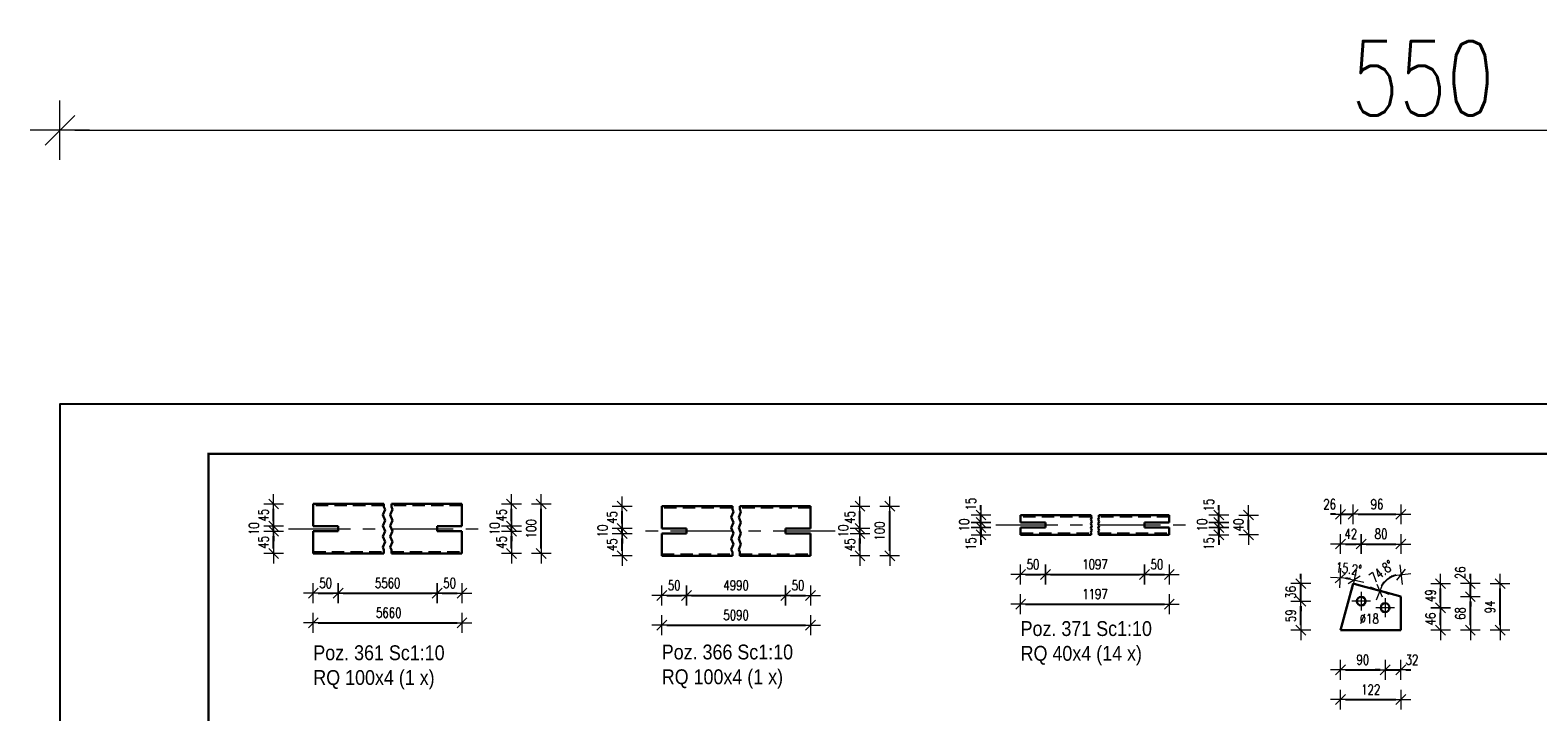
# Model space of a CAD drawing. Header units: millimetres. Extents: x -101 to 461, y 7003 to 7376.
# Tile 5 of 10: x -101 to 203, y 7238 to 7376. Entities that reach past the tile are written whole.
import ezdxf

# ---------------------------------------------------------------- set-up
doc = ezdxf.new("R2010")
doc.units = ezdxf.units.MM
doc.header["$LTSCALE"] = 10
doc.linetypes.add('HIDDEN', pattern=[0.375, 0.25, -0.125])
doc.linetypes.add('MITTE', pattern=[2, 1.25, -0.25, 0.25, -0.25])
doc.layers.get('Defpoints').update_dxf_attribs({"color": 1})
doc.layers.add('_FORMATKA', color=8, linetype='Continuous', plot=False)
for name, color, linetype, lineweight in [('_RAMKA', 7, 'Continuous', 35), ('PS_DIM', 4, 'Continuous', 13), ('PS_Hidden', 2, 'HIDDEN', 9), ('PS_Mid', 5, 'MITTE', 15), ('PS_Plate', 35, 'Continuous', 30), ('PS_Shape', 161, 'Continuous', 30), ('PS_SOLID', 7, 'Continuous', 30), ('PS_TEXT', 3, 'Continuous', 18)]:
    doc.layers.add(name, color=color, linetype=linetype, lineweight=lineweight)
doc.styles.add('gil', font='txt', dxfattribs={"width": 0.9})
doc.styles.add('simplex', font='simplex.shx', dxfattribs={"width": 0.75})
doc.dimstyles.new('1_10_PRZ', dxfattribs={"dimtxt": 2, "dimasz": 1, "dimexe": 2, "dimexo": 5, "dimgap": 1, "dimtad": 1, "dimdec": 0, "dimlfac": 10, "dimtxsty": 'simplex', "dimblk": 'dimznak', "dimcen": 2, "dimse1": 1, "dimse2": 1, "dimclrt": 3, "dimadec": 1, "dimazin": 0, "dimtfac": 1, "dimtdec": 0, "dimtix": 1, "dimtmove": 2, "dimatfit": 3, "dimldrblk": 'dim-grot', "dimfxl": 1, "dimarcsym": 0})
doc.dimstyles.new('1_10_PRZ_DS1-LS10', dxfattribs={"dimtxt": 2, "dimasz": 1, "dimexe": 2, "dimexo": 5, "dimgap": 1, "dimtad": 1, "dimdec": 0, "dimlfac": 10, "dimtxsty": 'simplex', "dimblk": 'dimznak', "dimcen": 2, "dimse1": 1, "dimse2": 1, "dimclrt": 3, "dimadec": 1, "dimazin": 0, "dimtfac": 1, "dimtdec": 0, "dimtix": 1, "dimtmove": 2, "dimatfit": 3, "dimldrblk": 'dim-grot', "dimfxl": 1, "dimarcsym": 0})

# ---------------------------------------------------------------- blocks, each defined once
blk = doc.blocks.new('dimznak')
at = {"color": 0}
for points in [[(0, 2), (0, -2)], [(-2, 0), (2, 0)]]:
    blk.add_lwpolyline(points, dxfattribs=at)
at = {"color": 2}
blk.add_lwpolyline([(1, 1), (-1, -1)], dxfattribs=at)
blk = doc.blocks.new('*D275')
at = {"color": 252, "lineweight": -2, "transparency": 16777216}
blk.add_line((-547, 352.33), (-3, 352.33), dxfattribs=at)
at = {"layer": 'Defpoints', "color": 0, "transparency": 16777216}
for p in [(0, 352.33), (-550, 297), (0, 297)]:
    blk.add_point(p, dxfattribs=at)
at = {"color": 252, "lineweight": -2, "transparency": 16777216, "xscale": 3, "yscale": 3, "zscale": 3, "rotation": 180}
blk.add_blockref('dimznak', (-550, 352.33), dxfattribs=at)
at = {"color": 252, "lineweight": -2, "transparency": 16777216, "xscale": 3, "yscale": 3, "zscale": 3}
blk.add_blockref('dimznak', (0, 352.33), dxfattribs=at)
at = {"color": 252, "transparency": 16777216, "insert": (-275, 362.83), "char_height": 15, "attachment_point": 5, "style": 'simplex'}
blk.add_mtext('550', dxfattribs=at)
blk = doc.blocks.new('dim-grot')
blk.add_hatch(color=256).paths.add_polyline_path([(0, 0), (-2, 0.5), (-2, -0.5)])
blk.add_lwpolyline([(0, 0), (-2, 0.5), (-2, -0.5), (0, 0)])
blk = doc.blocks.new('*D30')
at = {"layer": 'Defpoints', "color": 0, "transparency": 16777216}
for p in [(-52.24, 7275.58), (-44.24, 7275.58), (-39.24, 7274.58)]:
    blk.add_point(p, dxfattribs=at)
at = {"layer": 'PS_DIM', "color": 0, "lineweight": -2, "transparency": 16777216}
for p, q in [((-52.24, 7276.58), (-52.24, 7277.58)), ((-52.24, 7274.58), (-52.24, 7275.58)), ((-52.24, 7273.58), (-52.24, 7272.58))]:
    blk.add_line(p, q, dxfattribs=at)
for p, rotation in [((-52.24, 7275.58), 270), ((-52.24, 7274.58), 90)]:
    blk.add_blockref('dimznak', p, dxfattribs=dict(at, rotation=rotation))
at = {"layer": 'PS_DIM', "color": 3, "transparency": 16777216, "insert": (-56.23, 7275.08), "char_height": 2, "attachment_point": 5, "rotation": 90, "style": 'simplex'}
blk.add_mtext('10', dxfattribs=at)
blk = doc.blocks.new('*D33')
at = {"layer": 'Defpoints', "color": 0, "transparency": 16777216}
for p in [(-19.24, 7275.58), (-14.24, 7274.58), (-4.24, 7275.58)]:
    blk.add_point(p, dxfattribs=at)
at = {"layer": 'PS_DIM', "color": 0, "lineweight": -2, "transparency": 16777216}
for p, q in [((-4.24, 7276.58), (-4.24, 7277.58)), ((-4.24, 7274.58), (-4.24, 7275.58)), ((-4.24, 7273.58), (-4.24, 7272.58))]:
    blk.add_line(p, q, dxfattribs=at)
for p, rotation in [((-4.24, 7275.58), 270), ((-4.24, 7274.58), 90)]:
    blk.add_blockref('dimznak', p, dxfattribs=dict(at, rotation=rotation))
at = {"layer": 'PS_DIM', "color": 3, "transparency": 16777216, "insert": (-7.64, 7275.08), "char_height": 2, "attachment_point": 5, "rotation": 90, "style": 'simplex'}
blk.add_mtext('10', dxfattribs=at)
blk = doc.blocks.new('*D35')
at = {"layer": 'Defpoints', "color": 0, "transparency": 16777216}
for p in [(-14.24, 7280.08), (1.76, 7280.08), (-14.24, 7270.08)]:
    blk.add_point(p, dxfattribs=at)
at = {"layer": 'PS_DIM', "color": 0, "lineweight": -2, "transparency": 16777216}
blk.add_line((1.76, 7271.08), (1.76, 7279.08), dxfattribs=at)
for p, rotation in [((1.76, 7280.08), 90), ((1.76, 7270.08), 270)]:
    blk.add_blockref('dimznak', p, dxfattribs=dict(at, rotation=rotation))
at = {"layer": 'PS_DIM', "color": 3, "transparency": 16777216, "insert": (-0.28, 7275.08), "char_height": 2, "attachment_point": 5, "rotation": 90, "style": 'simplex'}
blk.add_mtext('100', dxfattribs=at)
blk = doc.blocks.new('*D549')
at = {"layer": 'Defpoints', "color": 0, "transparency": 16777216}
for p in [(18.07, 7275.12), (26.07, 7275.12), (31.07, 7274.12)]:
    blk.add_point(p, dxfattribs=at)
at = {"layer": 'PS_DIM', "color": 0, "lineweight": -2, "transparency": 16777216}
for p, q in [((18.07, 7276.12), (18.07, 7277.12)), ((18.07, 7274.12), (18.07, 7275.12)), ((18.07, 7273.12), (18.07, 7272.12))]:
    blk.add_line(p, q, dxfattribs=at)
for p, rotation in [((18.07, 7275.12), 270), ((18.07, 7274.12), 90)]:
    blk.add_blockref('dimznak', p, dxfattribs=dict(at, rotation=rotation))
at = {"layer": 'PS_DIM', "color": 3, "transparency": 16777216, "insert": (14.13, 7274.62), "char_height": 2, "attachment_point": 5, "rotation": 90, "style": 'simplex'}
blk.add_mtext('10', dxfattribs=at)
blk = doc.blocks.new('*D552')
at = {"layer": 'Defpoints', "color": 0, "transparency": 16777216}
for p in [(51.07, 7275.12), (56.07, 7274.12), (66.07, 7275.12)]:
    blk.add_point(p, dxfattribs=at)
at = {"layer": 'PS_DIM', "color": 0, "lineweight": -2, "transparency": 16777216}
for p, q in [((66.07, 7276.12), (66.07, 7277.12)), ((66.07, 7274.12), (66.07, 7275.12)), ((66.07, 7273.12), (66.07, 7272.12))]:
    blk.add_line(p, q, dxfattribs=at)
for p, rotation in [((66.07, 7275.12), 270), ((66.07, 7274.12), 90)]:
    blk.add_blockref('dimznak', p, dxfattribs=dict(at, rotation=rotation))
at = {"layer": 'PS_DIM', "color": 3, "transparency": 16777216, "insert": (62.7, 7274.62), "char_height": 2, "attachment_point": 5, "rotation": 90, "style": 'simplex'}
blk.add_mtext('10', dxfattribs=at)
blk = doc.blocks.new('*D494')
at = {"layer": 'Defpoints', "color": 0, "transparency": 16777216}
for p in [(90.48, 7275.35), (98.48, 7273.85), (103.48, 7275.35)]:
    blk.add_point(p, dxfattribs=at)
at = {"layer": 'PS_DIM', "color": 0, "lineweight": -2, "transparency": 16777216}
for p, q in [((90.48, 7276.35), (90.48, 7277.35)), ((90.48, 7273.85), (90.48, 7275.35)), ((90.48, 7272.85), (90.48, 7271.85))]:
    blk.add_line(p, q, dxfattribs=at)
for p, rotation in [((90.48, 7275.35), 270), ((90.48, 7273.85), 90)]:
    blk.add_blockref('dimznak', p, dxfattribs=dict(at, rotation=rotation))
at = {"layer": 'PS_DIM', "color": 3, "transparency": 16777216, "insert": (88.44, 7272.08), "char_height": 2, "attachment_point": 5, "rotation": 90, "style": 'simplex'}
blk.add_mtext('15', dxfattribs=at)
blk = doc.blocks.new('*D495')
at = {"layer": 'Defpoints', "color": 0, "transparency": 16777216}
for p in [(90.48, 7276.35), (98.48, 7276.35), (103.48, 7275.35)]:
    blk.add_point(p, dxfattribs=at)
at = {"layer": 'PS_DIM', "color": 0, "lineweight": -2, "transparency": 16777216}
for p, q in [((90.48, 7277.35), (90.48, 7278.35)), ((90.48, 7275.35), (90.48, 7276.35)), ((90.48, 7274.35), (90.48, 7273.35))]:
    blk.add_line(p, q, dxfattribs=at)
for p, rotation in [((90.48, 7276.35), 270), ((90.48, 7275.35), 90)]:
    blk.add_blockref('dimznak', p, dxfattribs=dict(at, rotation=rotation))
at = {"layer": 'PS_DIM', "color": 3, "transparency": 16777216, "insert": (87.09, 7275.85), "char_height": 2, "attachment_point": 5, "rotation": 90, "style": 'simplex'}
blk.add_mtext('10', dxfattribs=at)
blk = doc.blocks.new('*D496')
at = {"layer": 'Defpoints', "color": 0, "transparency": 16777216}
for p in [(90.48, 7277.85), (98.48, 7277.85), (98.48, 7276.35)]:
    blk.add_point(p, dxfattribs=at)
at = {"layer": 'PS_DIM', "color": 0, "lineweight": -2, "transparency": 16777216}
for p, q in [((90.48, 7278.85), (90.48, 7279.85)), ((90.48, 7276.35), (90.48, 7277.85)), ((90.48, 7275.35), (90.48, 7274.35))]:
    blk.add_line(p, q, dxfattribs=at)
for p, rotation in [((90.48, 7277.85), 270), ((90.48, 7276.35), 90)]:
    blk.add_blockref('dimznak', p, dxfattribs=dict(at, rotation=rotation))
at = {"layer": 'PS_DIM', "color": 3, "transparency": 16777216, "insert": (88.44, 7280.06), "char_height": 2, "attachment_point": 5, "rotation": 90, "style": 'simplex'}
blk.add_mtext('15', dxfattribs=at)
blk = doc.blocks.new('*D497')
at = {"layer": 'Defpoints', "color": 0, "transparency": 16777216}
for p in [(128.48, 7275.35), (128.48, 7273.85), (138.48, 7275.35)]:
    blk.add_point(p, dxfattribs=at)
at = {"layer": 'PS_DIM', "color": 0, "lineweight": -2, "transparency": 16777216}
for p, q in [((138.48, 7276.35), (138.48, 7277.35)), ((138.48, 7273.85), (138.48, 7275.35)), ((138.48, 7272.85), (138.48, 7271.85))]:
    blk.add_line(p, q, dxfattribs=at)
for p, rotation in [((138.48, 7275.35), 270), ((138.48, 7273.85), 90)]:
    blk.add_blockref('dimznak', p, dxfattribs=dict(at, rotation=rotation))
at = {"layer": 'PS_DIM', "color": 3, "transparency": 16777216, "insert": (136.44, 7272.1), "char_height": 2, "attachment_point": 5, "rotation": 90, "style": 'simplex'}
blk.add_mtext('15', dxfattribs=at)
blk = doc.blocks.new('*D498')
at = {"layer": 'Defpoints', "color": 0, "transparency": 16777216}
for p in [(123.48, 7276.35), (128.48, 7275.35), (138.48, 7276.35)]:
    blk.add_point(p, dxfattribs=at)
at = {"layer": 'PS_DIM', "color": 0, "lineweight": -2, "transparency": 16777216}
for p, q in [((138.48, 7277.35), (138.48, 7278.35)), ((138.48, 7275.35), (138.48, 7276.35)), ((138.48, 7274.35), (138.48, 7273.35))]:
    blk.add_line(p, q, dxfattribs=at)
for p, rotation in [((138.48, 7276.35), 270), ((138.48, 7275.35), 90)]:
    blk.add_blockref('dimznak', p, dxfattribs=dict(at, rotation=rotation))
at = {"layer": 'PS_DIM', "color": 3, "transparency": 16777216, "insert": (135.1, 7275.85), "char_height": 2, "attachment_point": 5, "rotation": 90, "style": 'simplex'}
blk.add_mtext('10', dxfattribs=at)
blk = doc.blocks.new('*D499')
at = {"layer": 'Defpoints', "color": 0, "transparency": 16777216}
for p in [(128.48, 7277.85), (138.48, 7277.85), (123.48, 7276.35)]:
    blk.add_point(p, dxfattribs=at)
at = {"layer": 'PS_DIM', "color": 0, "lineweight": -2, "transparency": 16777216}
for p, q in [((138.48, 7278.85), (138.48, 7279.85)), ((138.48, 7276.35), (138.48, 7277.85)), ((138.48, 7275.35), (138.48, 7274.35))]:
    blk.add_line(p, q, dxfattribs=at)
for p, rotation in [((138.48, 7277.85), 270), ((138.48, 7276.35), 90)]:
    blk.add_blockref('dimznak', p, dxfattribs=dict(at, rotation=rotation))
at = {"layer": 'PS_DIM', "color": 3, "transparency": 16777216, "insert": (136.44, 7279.86), "char_height": 2, "attachment_point": 5, "rotation": 90, "style": 'simplex'}
blk.add_mtext('15', dxfattribs=at)
blk = doc.blocks.new('*D404')
at = {"layer": 'Defpoints', "color": 0, "transparency": 16777216}
for p in [(172.02, 7259.14), (175.22, 7254.59), (175.22, 7246.59)]:
    blk.add_point(p, dxfattribs=at)
at = {"layer": 'PS_DIM', "color": 0, "lineweight": -2, "transparency": 16777216}
for p, q in [((171.02, 7246.59), (170.02, 7246.59)), ((172.02, 7246.59), (175.22, 7246.59)), ((176.22, 7246.59), (177.22, 7246.59))]:
    blk.add_line(p, q, dxfattribs=at)
blk.add_blockref('dimznak', (172.02, 7246.59), dxfattribs=at)
at = {"layer": 'PS_DIM', "color": 0, "lineweight": -2, "transparency": 16777216, "rotation": 180}
blk.add_blockref('dimznak', (175.22, 7246.59), dxfattribs=at)
at = {"layer": 'PS_DIM', "color": 3, "transparency": 16777216, "insert": (177.44, 7248.63), "char_height": 2, "attachment_point": 5, "style": 'simplex'}
blk.add_mtext('32', dxfattribs=at)
blk = doc.blocks.new('*D406')
at = {"layer": 'Defpoints', "color": 0, "transparency": 16777216}
for p in [(175.22, 7271.38), (173.36, 7265.39), (165.57, 7264), (175.22, 7261.38)]:
    blk.add_point(p, dxfattribs=at)
at = {"layer": 'PS_DIM', "color": 0, "lineweight": -2, "transparency": 16777216}
blk.add_arc((175.22, 7261.38), 4.42, 102.9881, 151.7955, dxfattribs=at)
for p, rotation in [((175.22, 7265.8), 6.494027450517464), ((170.96, 7262.54), 248.2894798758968)]:
    blk.add_blockref('dimznak', p, dxfattribs=dict(at, rotation=rotation))
at = {"layer": 'PS_DIM', "color": 3, "transparency": 16777216, "insert": (171.32, 7266.48), "char_height": 2, "attachment_point": 5, "rotation": 37.3918, "style": 'simplex'}
blk.add_mtext('74.8%%d', dxfattribs=at)
blk = doc.blocks.new('*D407')
at = {"layer": 'Defpoints', "color": 0, "transparency": 16777216}
for p in [(164.87, 7264.96), (163.01, 7264.35), (165.57, 7264), (163.01, 7254.59)]:
    blk.add_point(p, dxfattribs=at)
at = {"layer": 'PS_DIM', "color": 0, "lineweight": -2, "transparency": 16777216}
blk.add_arc((163.01, 7254.59), 10.53, 80.2242, 84.5593, dxfattribs=at)
for p, rotation in [((163.01, 7265.12), 177.2796506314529), ((165.78, 7264.75), 347.5038566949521)]:
    blk.add_blockref('dimznak', p, dxfattribs=dict(at, rotation=rotation))
at = {"layer": 'PS_DIM', "color": 3, "transparency": 16777216, "insert": (164.67, 7267.01), "char_height": 2, "attachment_point": 5, "rotation": 352.3918, "style": 'simplex'}
blk.add_mtext('15.2%%d', dxfattribs=at)
blk = doc.blocks.new('*D410')
at = {"layer": 'Defpoints', "color": 0, "transparency": 16777216}
for p in [(165.57, 7278), (165.57, 7264), (163.01, 7254.59)]:
    blk.add_point(p, dxfattribs=at)
at = {"layer": 'PS_DIM', "color": 0, "lineweight": -2, "transparency": 16777216}
for p, q in [((162.01, 7278), (161.01, 7278)), ((163.01, 7278), (165.57, 7278)), ((166.57, 7278), (167.57, 7278))]:
    blk.add_line(p, q, dxfattribs=at)
blk.add_blockref('dimznak', (163.01, 7278), dxfattribs=at)
at = {"layer": 'PS_DIM', "color": 0, "lineweight": -2, "transparency": 16777216, "rotation": 180}
blk.add_blockref('dimznak', (165.57, 7278), dxfattribs=at)
at = {"layer": 'PS_DIM', "color": 3, "transparency": 16777216, "insert": (160.83, 7280.04), "char_height": 2, "attachment_point": 5, "style": 'simplex'}
blk.add_mtext('26', dxfattribs=at)
blk = doc.blocks.new('*D413')
at = {"layer": 'Defpoints', "color": 0, "transparency": 16777216}
for p in [(155.01, 7264), (163.01, 7264), (167.2, 7260.45)]:
    blk.add_point(p, dxfattribs=at)
at = {"layer": 'PS_DIM', "color": 0, "lineweight": -2, "transparency": 16777216}
for p, q in [((155.01, 7265), (155.01, 7266)), ((155.01, 7260.45), (155.01, 7264)), ((155.01, 7259.45), (155.01, 7258.45))]:
    blk.add_line(p, q, dxfattribs=at)
for p, rotation in [((155.01, 7264), 270), ((155.01, 7260.45), 90)]:
    blk.add_blockref('dimznak', p, dxfattribs=dict(at, rotation=rotation))
at = {"layer": 'PS_DIM', "color": 3, "transparency": 16777216, "insert": (152.97, 7262.23), "char_height": 2, "attachment_point": 5, "rotation": 90, "style": 'simplex'}
blk.add_mtext('36', dxfattribs=at)
blk = doc.blocks.new('*D417')
at = {"layer": 'Defpoints', "color": 0, "transparency": 16777216}
for p in [(165.57, 7264), (189.22, 7264), (175.22, 7261.38)]:
    blk.add_point(p, dxfattribs=at)
at = {"layer": 'PS_DIM', "color": 0, "lineweight": -2, "transparency": 16777216}
for p, q in [((189.22, 7265), (189.22, 7266)), ((189.22, 7261.38), (189.22, 7264)), ((189.22, 7260.38), (189.22, 7259.38))]:
    blk.add_line(p, q, dxfattribs=at)
for p, rotation in [((189.22, 7264), 270), ((189.22, 7261.38), 90)]:
    blk.add_blockref('dimznak', p, dxfattribs=dict(at, rotation=rotation))
at = {"layer": 'PS_DIM', "color": 3, "transparency": 16777216, "insert": (187.18, 7266.18), "char_height": 2, "attachment_point": 5, "rotation": 90, "style": 'simplex'}
blk.add_mtext('26', dxfattribs=at)
blk = doc.blocks.new('*X17')
at = {"layer": 'PS_Mid', "color": 5, "linetype": 'MITTE'}
for p, q in [((-1.92, 3.06), (-1.92, -0.74)), ((-0.02, 1.16), (-3.82, 1.16)), ((2.91, 1.74), (2.91, -2.06)), ((4.81, -0.16), (1.01, -0.16))]:
    blk.add_line(p, q, dxfattribs=at)
at = {"layer": 'PS_SOLID', "color": 7, "linetype": 'Continuous'}
for p, q in [((-3.54, 4.71), (-6.11, -4.71)), ((-1.92, 4.27), (-3.54, 4.71)), ((2.91, 2.95), (-1.92, 4.27)), ((6.11, 2.08), (2.91, 2.95)), ((6.11, -4.71), (6.11, 2.08)), ((-6.11, -4.71), (6.11, -4.71))]:
    blk.add_line(p, q, dxfattribs=at)
at = {"layer": 'PS_SOLID', "color": 7}
for centre in [(-1.92, 1.16), (2.91, -0.16)]:
    blk.add_circle(centre, 0.9, dxfattribs=at)
blk = doc.blocks.new('*X284')
at = {"color": 3, "style": 'gil', "width": 0.9}
for s, p in [('Poz. 361 Sc1:10', (-44.24, 7248.55)), ('RQ 100x4 (1 x)', (-44.24, 7243.55))]:
    blk.add_text(s, height=3, dxfattribs=at).set_placement(p)
blk = doc.blocks.new('*X285')
at = {"color": 1}
for p, q in [((-29.99, 7280.08), (-29.99, 7279.49)), ((-28.49, 7280.08), (-28.49, 7279.49)), ((-29.76, 7278.95), (-30.22, 7277.86)), ((-30.22, 7277.86), (-29.76, 7276.78)), ((-29.99, 7279.49), (-29.76, 7278.95)), ((-28.26, 7278.95), (-28.72, 7277.86)), ((-28.72, 7277.86), (-28.26, 7276.78)), ((-28.49, 7279.49), (-28.26, 7278.95)), ((-29.76, 7276.78), (-30.22, 7275.7)), ((-30.22, 7275.7), (-29.76, 7274.61)), ((-29.76, 7274.61), (-30.22, 7273.53)), ((-28.26, 7276.78), (-28.72, 7275.7)), ((-28.72, 7275.7), (-28.26, 7274.61)), ((-28.26, 7274.61), (-28.72, 7273.53)), ((-30.22, 7273.53), (-29.76, 7272.45)), ((-29.76, 7272.45), (-30.22, 7271.36)), ((-30.22, 7271.36), (-29.99, 7270.82)), ((-29.99, 7270.82), (-29.99, 7270.08)), ((-28.72, 7273.53), (-28.26, 7272.45)), ((-28.26, 7272.45), (-28.72, 7271.36)), ((-28.72, 7271.36), (-28.49, 7270.82)), ((-28.49, 7270.82), (-28.49, 7270.08))]:
    blk.add_line(p, q, dxfattribs=at)
at = {"layer": 'PS_Hidden', "color": 2, "linetype": 'HIDDEN'}
for p, q in [((-29.99, 7279.68), (-44.24, 7279.68)), ((-14.24, 7279.68), (-28.49, 7279.68)), ((-44.24, 7270.48), (-29.99, 7270.48)), ((-28.49, 7270.48), (-14.24, 7270.48))]:
    blk.add_line(p, q, dxfattribs=at)
at = {"layer": 'PS_Mid', "color": 5, "linetype": 'MITTE'}
for p, q in [((-49.24, 7275.08), (-29.99, 7275.08)), ((-28.49, 7275.08), (-9.24, 7275.08))]:
    blk.add_line(p, q, dxfattribs=at)
at = {"layer": 'PS_SOLID', "color": 7, "linetype": 'Continuous'}
for p, q in [((-29.99, 7280.08), (-44.24, 7280.08)), ((-44.24, 7280.08), (-44.24, 7275.58)), ((-14.24, 7280.08), (-28.49, 7280.08)), ((-14.24, 7275.58), (-14.24, 7280.08)), ((-44.24, 7275.58), (-39.24, 7275.58)), ((-39.24, 7274.58), (-44.24, 7274.58)), ((-44.24, 7274.58), (-44.24, 7270.08)), ((-39.24, 7275.58), (-39.24, 7274.58)), ((-19.24, 7274.58), (-19.24, 7275.58)), ((-19.24, 7275.58), (-14.24, 7275.58)), ((-14.24, 7274.58), (-19.24, 7274.58)), ((-14.24, 7270.08), (-14.24, 7274.58)), ((-44.24, 7270.08), (-29.99, 7270.08)), ((-28.49, 7270.08), (-14.24, 7270.08))]:
    blk.add_line(p, q, dxfattribs=at)
blk = doc.blocks.new('*X295')
at = {"color": 1}
for p, q in [((47.45, 7278.49), (47, 7277.41)), ((47, 7277.41), (47.45, 7276.32)), ((47.23, 7279.62), (47.23, 7279.03)), ((47.23, 7279.03), (47.45, 7278.49)), ((48.95, 7278.49), (48.5, 7277.41)), ((48.5, 7277.41), (48.95, 7276.32)), ((48.73, 7279.62), (48.73, 7279.03)), ((48.73, 7279.03), (48.95, 7278.49)), ((47.45, 7276.32), (47, 7275.24)), ((47, 7275.24), (47.45, 7274.16)), ((47.45, 7274.16), (47, 7273.07)), ((48.95, 7276.32), (48.5, 7275.24)), ((48.5, 7275.24), (48.95, 7274.16)), ((48.95, 7274.16), (48.5, 7273.07)), ((47, 7273.07), (47.45, 7271.99)), ((47.45, 7271.99), (47, 7270.91)), ((47, 7270.91), (47.23, 7270.36)), ((48.5, 7273.07), (48.95, 7271.99)), ((48.95, 7271.99), (48.5, 7270.91)), ((48.5, 7270.91), (48.73, 7270.36)), ((47.23, 7270.36), (47.23, 7269.62)), ((48.73, 7270.36), (48.73, 7269.62))]:
    blk.add_line(p, q, dxfattribs=at)
at = {"layer": 'PS_Hidden', "color": 2, "linetype": 'HIDDEN'}
for p, q in [((47.23, 7279.22), (32.98, 7279.22)), ((62.98, 7279.22), (48.73, 7279.22)), ((32.98, 7270.02), (47.23, 7270.02)), ((48.73, 7270.02), (62.98, 7270.02))]:
    blk.add_line(p, q, dxfattribs=at)
at = {"layer": 'PS_Mid', "color": 5, "linetype": 'MITTE'}
for p, q in [((47.23, 7274.62), (27.98, 7274.62)), ((67.98, 7274.62), (48.73, 7274.62))]:
    blk.add_line(p, q, dxfattribs=at)
at = {"layer": 'PS_SOLID', "color": 7, "linetype": 'Continuous'}
for p, q in [((47.23, 7279.62), (32.98, 7279.62)), ((32.98, 7279.62), (32.98, 7275.12)), ((62.98, 7279.62), (48.73, 7279.62)), ((62.98, 7275.12), (62.98, 7279.62)), ((32.98, 7275.12), (37.98, 7275.12)), ((37.98, 7274.12), (32.98, 7274.12)), ((32.98, 7274.12), (32.98, 7269.62)), ((37.98, 7275.12), (37.98, 7274.12)), ((57.98, 7274.12), (57.98, 7275.12)), ((57.98, 7275.12), (62.98, 7275.12)), ((62.98, 7274.12), (57.98, 7274.12)), ((62.98, 7269.62), (62.98, 7274.12)), ((32.98, 7269.62), (47.23, 7269.62)), ((48.73, 7269.62), (62.98, 7269.62))]:
    blk.add_line(p, q, dxfattribs=at)
blk = doc.blocks.new('*X305')
at = {"color": 1}
for p, q in [((126.01, 7277.4), (125.83, 7276.96)), ((125.83, 7276.96), (126.01, 7276.53)), ((125.92, 7277.85), (125.92, 7277.61)), ((125.92, 7277.61), (126.01, 7277.4)), ((127.51, 7277.4), (127.33, 7276.96)), ((127.33, 7276.96), (127.51, 7276.53)), ((127.42, 7277.85), (127.42, 7277.61)), ((127.42, 7277.61), (127.51, 7277.4)), ((126.01, 7276.53), (125.83, 7276.1)), ((125.83, 7276.1), (126.01, 7275.66)), ((126.01, 7275.66), (125.83, 7275.23)), ((125.83, 7275.23), (126.01, 7274.8)), ((126.01, 7274.8), (125.83, 7274.36)), ((125.83, 7274.36), (125.92, 7274.15)), ((125.92, 7274.15), (125.92, 7273.85)), ((127.51, 7276.53), (127.33, 7276.1)), ((127.33, 7276.1), (127.51, 7275.66)), ((127.51, 7275.66), (127.33, 7275.23)), ((127.33, 7275.23), (127.51, 7274.8)), ((127.51, 7274.8), (127.33, 7274.36)), ((127.33, 7274.36), (127.42, 7274.15)), ((127.42, 7274.15), (127.42, 7273.85))]:
    blk.add_line(p, q, dxfattribs=at)
at = {"layer": 'PS_Hidden', "color": 2, "linetype": 'HIDDEN'}
for p, q in [((125.92, 7277.45), (111.67, 7277.45)), ((141.67, 7277.45), (127.42, 7277.45)), ((111.67, 7274.25), (125.92, 7274.25)), ((127.42, 7274.25), (141.67, 7274.25))]:
    blk.add_line(p, q, dxfattribs=at)
at = {"layer": 'PS_Mid', "color": 5, "linetype": 'MITTE'}
for p, q in [((106.67, 7275.85), (125.92, 7275.85)), ((127.42, 7275.85), (146.67, 7275.85))]:
    blk.add_line(p, q, dxfattribs=at)
at = {"layer": 'PS_SOLID', "color": 7, "linetype": 'Continuous'}
for p, q in [((125.92, 7277.85), (111.67, 7277.85)), ((111.67, 7277.85), (111.67, 7276.35)), ((141.67, 7277.85), (127.42, 7277.85)), ((141.67, 7276.35), (141.67, 7277.85)), ((111.67, 7276.35), (116.67, 7276.35)), ((116.67, 7275.35), (111.67, 7275.35)), ((111.67, 7275.35), (111.67, 7273.85)), ((111.67, 7273.85), (125.92, 7273.85)), ((116.67, 7276.35), (116.67, 7275.35)), ((127.42, 7273.85), (141.67, 7273.85)), ((136.67, 7275.35), (136.67, 7276.35)), ((136.67, 7276.35), (141.67, 7276.35)), ((141.67, 7275.35), (136.67, 7275.35)), ((141.67, 7273.85), (141.67, 7275.35))]:
    blk.add_line(p, q, dxfattribs=at)
blk = doc.blocks.new('*U273')
at = {"layer": '_FORMATKA', "lineweight": -3}
blk.add_lwpolyline([(-550, 0), (0, 0), (0, 297), (-550, 297)], close=True, dxfattribs=at)
at = {"layer": '_RAMKA', "lineweight": -3, "const_width": 0.5}
blk.add_lwpolyline([(-520, 10), (-10, 10), (-10, 287), (-520, 287)], close=True, dxfattribs=at)
dim = blk.add_linear_dim(base=(0, 352.33), p1=(-550, 297), p2=(0, 297), dimstyle='1_10_PRZ', override={"dimscale": 3, "dimtxt": 5, "dimlfac": 1, "dimclrd": 252, "dimclrt": 252})
dim.commit()
dim.dimension.update_dxf_attribs({"geometry": '*D275', "text_midpoint": (-275, 362.83)})

msp = doc.modelspace()

# ---------------------------------------------------------------- block references
at = {"layer": 'PS_DIM'}
msp.add_blockref('*U273', (454.63, 7003.2), dxfattribs=at)
at = {"layer": 'PS_Plate'}
msp.add_blockref('*X17', (169.12, 7259.3), dxfattribs=at)
at = {"layer": 'PS_Shape', "color": 40}
for name, p in [('*X285', (0, 0)), ('*X295', (-6.91, 0)), ('*X305', (-13.19, 0))]:
    msp.add_blockref(name, p, dxfattribs=at)
at = {"layer": 'PS_TEXT'}
msp.add_blockref('*X284', (0, 0), dxfattribs=at)

# ---------------------------------------------------------------- texts
at = {"color": 3, "style": 'gil', "width": 0.9}
for s, p in [('Poz. 371 Sc1:10', (98.48, 7253.43)), ('Poz. 366 Sc1:10', (26.07, 7248.7)), ('RQ 40x4 (14 x)', (98.48, 7248.43)), ('RQ 100x4 (1 x)', (26.07, 7243.7))]:
    msp.add_text(s, height=3, dxfattribs=at).set_placement(p)
at = {"layer": 'PS_DIM', "insert": (166.9, 7255.93), "char_height": 2, "attachment_point": 7, "style": 'simplex'}
msp.add_mtext('\\A1;%%c18', dxfattribs=at)

# ---------------------------------------------------------------- dimensions: what is measured, and where the dimension line sits
at = {"layer": 'PS_DIM'}
for base, p1, p2, location in [((-52.24, 7280.08), (-44.24, 7275.58), (-44.24, 7280.08), (-54.28, 7277.83)), ((-4.24, 7280.08), (-19.24, 7275.58), (-14.24, 7280.08), (-6.28, 7277.83)), ((18.07, 7279.62), (26.07, 7275.12), (26.07, 7279.62), (16.03, 7277.37)), ((66.07, 7279.62), (51.07, 7275.12), (56.07, 7279.62), (64.03, 7277.37)), ((72.07, 7279.62), (56.07, 7269.62), (56.07, 7279.62), (70.03, 7274.62)), ((144.48, 7277.85), (128.48, 7273.85), (128.48, 7277.85), (142.44, 7275.85)), ((-52.24, 7274.58), (-44.24, 7270.08), (-39.24, 7274.58), (-54.28, 7272.33)), ((-4.24, 7274.58), (-14.24, 7270.08), (-14.24, 7274.58), (-6.28, 7272.33)), ((18.07, 7274.12), (26.07, 7269.62), (31.07, 7274.12), (16.03, 7271.87)), ((66.07, 7274.12), (56.07, 7269.62), (56.07, 7274.12), (64.03, 7271.87))]:
    msp.add_linear_dim(base=base, p1=p1, p2=p2, angle=90, location=location, dimstyle='1_10_PRZ_DS1-LS10', dxfattribs=at).render()
for base, p1, p2, picture, middle, dimtype in [((1.76, 7280.08), (-14.24, 7270.08), (-14.24, 7280.08), '*D35', (-0.28, 7275.08), 128), ((90.48, 7277.85), (98.48, 7276.35), (98.48, 7277.85), '*D496', (88.44, 7280.06), 160), ((138.48, 7277.85), (123.48, 7276.35), (128.48, 7277.85), '*D499', (136.44, 7279.86), 160), ((-52.24, 7275.58), (-39.24, 7274.58), (-44.24, 7275.58), '*D30', (-56.23, 7275.08), 128), ((-4.24, 7275.58), (-14.24, 7274.58), (-19.24, 7275.58), '*D33', (-7.64, 7275.08), 128), ((18.07, 7275.12), (31.07, 7274.12), (26.07, 7275.12), '*D549', (14.13, 7274.62), 160), ((66.07, 7275.12), (56.07, 7274.12), (51.07, 7275.12), '*D552', (62.7, 7274.62), 160), ((90.48, 7276.35), (103.48, 7275.35), (98.48, 7276.35), '*D495', (87.09, 7275.85), 160), ((90.48, 7275.35), (98.48, 7273.85), (103.48, 7275.35), '*D494', (88.44, 7272.08), 160), ((138.48, 7276.35), (128.48, 7275.35), (123.48, 7276.35), '*D498', (135.1, 7275.85), 160), ((138.48, 7275.35), (128.48, 7273.85), (128.48, 7275.35), '*D497', (136.44, 7272.1), 160)]:
    dim = msp.add_linear_dim(base=base, p1=p1, p2=p2, angle=90, dimstyle='1_10_PRZ_DS1-LS10', dxfattribs=at)
    dim.commit()
    dim.dimension.update_dxf_attribs({"geometry": picture, "text_midpoint": middle, "dimtype": dimtype})
for base, p1, p2, text, picture, middle in [((165.57, 7278), (163.01, 7254.59), (165.57, 7264), '26', '*D410', (160.83, 7280.04)), ((175.22, 7246.59), (172.02, 7259.14), (175.22, 7254.59), '32', '*D404', (177.44, 7248.63))]:
    dim = msp.add_linear_dim(base=base, p1=p1, p2=p2, text=text, dimstyle='1_10_PRZ_DS1-LS10', dxfattribs=at)
    dim.commit()
    dim.dimension.update_dxf_attribs({"geometry": picture, "text_midpoint": middle, "dimtype": 160})
for base, p1, p2, location, text in [((175.22, 7278), (165.57, 7264), (175.22, 7261.38), (170.4, 7280.04), '96'), ((-19.24, 7262.08), (-39.24, 7275.58), (-19.24, 7274.58), (-29.24, 7264.12), '5560'), ((51.07, 7261.62), (31.07, 7275.12), (51.07, 7274.12), (41.07, 7263.66), '4990'), ((128.48, 7259.85), (98.48, 7273.85), (128.48, 7273.85), (113.48, 7261.89), '1197'), ((123.48, 7265.85), (103.48, 7276.35), (123.48, 7275.35), (113.48, 7267.89), '1097'), ((167.2, 7272), (163.01, 7254.59), (167.2, 7260.45), (165.11, 7274.04), '42'), ((175.22, 7272), (167.2, 7260.45), (175.22, 7264), (171.21, 7274.04), '80'), ((-14.24, 7256.08), (-44.24, 7270.08), (-14.24, 7270.08), (-29.02, 7258.12), '5660'), ((56.07, 7255.62), (26.07, 7269.62), (56.07, 7269.62), (41.07, 7257.66), '5090'), ((172.02, 7246.59), (163.01, 7254.59), (172.02, 7259.14), (167.52, 7248.63), '90'), ((175.22, 7240.59), (163.01, 7254.59), (175.22, 7254.59), (169.12, 7242.63), '122')]:
    msp.add_linear_dim(base=base, p1=p1, p2=p2, location=location, text=text, dimstyle='1_10_PRZ_DS1-LS10', dxfattribs=at).render()
for base, p1, p2, location in [((-39.24, 7262.08), (-44.24, 7270.08), (-39.24, 7275.58), (-41.74, 7264.12)), ((-14.24, 7262.08), (-19.24, 7274.58), (-14.24, 7270.08), (-16.74, 7264.12)), ((31.07, 7261.62), (26.07, 7269.62), (31.07, 7275.12), (28.57, 7263.66)), ((56.07, 7261.62), (51.07, 7274.12), (56.07, 7269.62), (53.57, 7263.66)), ((103.48, 7265.85), (98.48, 7273.85), (103.48, 7276.35), (100.98, 7267.89)), ((128.48, 7265.85), (123.48, 7275.35), (128.48, 7273.85), (125.98, 7267.89))]:
    msp.add_linear_dim(base=base, p1=p1, p2=p2, location=location, dimstyle='1_10_PRZ_DS1-LS10', dxfattribs=at).render()
for base, center, p1, p2, text, picture, middle in [((173.36, 7265.39), (175.22, 7261.38), (175.22, 7271.38), (165.57, 7264), '74.8%%d', '*D406', (171.32, 7266.48)), ((164.87, 7264.96), (163.01, 7254.59), (165.57, 7264), (163.01, 7264.35), '15.2%%d', '*D407', (164.67, 7267.01))]:
    dim = msp.add_angular_dim_3p(base=base, center=center, p1=p1, p2=p2, text=text, dimstyle='1_10_PRZ_DS1-LS10', dxfattribs=at)
    dim.commit()
    dim.dimension.update_dxf_attribs({"geometry": picture, "text_midpoint": middle})
for base, p1, p2, text, picture, middle in [((189.22, 7264), (175.22, 7261.38), (165.57, 7264), '26', '*D417', (187.18, 7266.18)), ((155.01, 7264), (167.2, 7260.45), (163.01, 7264), '36', '*D413', (152.97, 7262.23))]:
    dim = msp.add_linear_dim(base=base, p1=p1, p2=p2, angle=90, text=text, dimstyle='1_10_PRZ_DS1-LS10', dxfattribs=at)
    dim.commit()
    dim.dimension.update_dxf_attribs({"geometry": picture, "text_midpoint": middle, "dimtype": 160})
for base, p1, p2, location, text in [((183.22, 7264), (172.02, 7259.14), (175.22, 7264), (181.18, 7261.57), '49'), ((195.22, 7264), (175.22, 7254.59), (175.22, 7264), (193.18, 7259.3), '94'), ((155.01, 7260.45), (163.01, 7254.59), (167.2, 7260.45), (152.97, 7257.52), '59'), ((189.22, 7261.38), (175.22, 7254.59), (175.22, 7261.38), (187.18, 7257.98), '68'), ((183.22, 7259.14), (175.22, 7254.59), (172.02, 7259.14), (181.18, 7256.86), '46')]:
    msp.add_linear_dim(base=base, p1=p1, p2=p2, angle=90, location=location, text=text, dimstyle='1_10_PRZ_DS1-LS10', dxfattribs=at).render()

doc.saveas('drawing.dxf')
